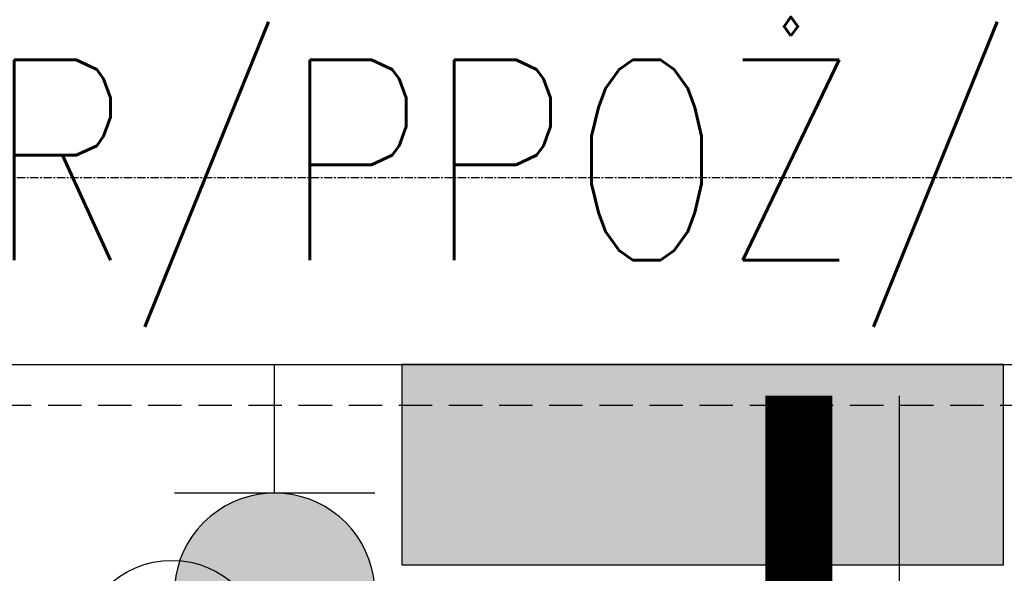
# Model space of a CAD drawing. Header units: inches. Extents: x -145354 to -97635, y 38777 to 78670.
# Tile 39 of 231: x -139562 to -139415, y 41562 to 41645. Entities that reach past the tile are written whole.
import ezdxf

# ---------------------------------------------------------------- set-up
doc = ezdxf.new("R2010")
doc.units = ezdxf.units.IN
doc.header["$MEASUREMENT"] = 0
doc.linetypes.add('CENTER', pattern=[2, 1.25, -0.25, 0.25, -0.25])
doc.linetypes.add('DASHED', pattern=[0.75, 0.5, -0.25])
for name, color, linetype in [('Cieniutko', 8, 'Continuous'), ('E35', 6, 'Continuous'), ('E50', 3, 'Continuous'), ('E50_kor', 3, 'Continuous'), ('Mks-podwieszona', 230, 'DASHED'), ('Os-osie glowne', 8, 'CENTER'), ('Sc-cegla pelna', 32, 'Continuous')]:
    doc.layers.add(name, color=color, linetype=linetype)
doc.styles.add('ROMANS', font='romans', dxfattribs={"width": 0.85})

msp = doc.modelspace()

# ---------------------------------------------------------------- hatches: boundary and pattern name
at = {"layer": 'E35'}
h = msp.add_hatch(color=256, dxfattribs=at)
edge = h.paths.add_edge_path()
edge.add_line((-139509.19, 41558.9), (-139539.19, 41558.9))
edge.add_ellipse((-139524.19, 41558.9), major_axis=(-10.61, 10.61), ratio=1, start_angle=-135, end_angle=45, ccw=False)
at = {"layer": 'E50'}
msp.add_hatch(color=256, dxfattribs=at).paths.add_polyline_path([(-139505.13, 41593.17), (-139505.13, 41563.17), (-139415.13, 41563.17), (-139415.13, 41593.17)])

# ---------------------------------------------------------------- linework, layer by layer
at = {"layer": 'Cieniutko'}
msp.add_circle((-139539.56, 41549.82), 14, dxfattribs=at)
at = {"layer": 'E35'}
msp.add_line((-139509.19, 41573.9), (-139539.19, 41573.9), dxfattribs=at)
msp.add_arc((-139524.19, 41558.9), 15, 330, 210, dxfattribs=at)
at = {"layer": 'E50'}
msp.add_line((-139524.19, 41573.9), (-139524.19, 41593.17), dxfattribs=at)
msp.add_lwpolyline([(-139505.13, 41563.17), (-139415.13, 41563.17), (-139415.13, 41593.17), (-139505.13, 41593.17)], close=True, dxfattribs=at)
at = {"layer": 'E50_kor'}
msp.add_line((-139430.74, 41588.49), (-139430.74, 41555.59), dxfattribs=at)
at = {"layer": 'E50_kor', "const_width": 10}
msp.add_lwpolyline([(-139445.74, 41588.49), (-139445.74, 41540.59), (-139283.98, 41540.59)], dxfattribs=at)
at = {"layer": 'Mks-podwieszona', "ltscale": 10}
msp.add_line((-139595.6, 41587.05), (-139406.13, 41587.05), dxfattribs=at)
at = {"layer": 'Os-osie glowne'}
msp.add_lwpolyline([(-143378.77, 41621.16), (-138190.25, 41621.16)], dxfattribs=at)
at = {"layer": 'Sc-cegla pelna'}
msp.add_line((-139680.87, 41593.16), (-139366.29, 41593.19), dxfattribs=at)

# ---------------------------------------------------------------- texts
at = {"layer": 'E50', "style": 'ROMANS', "width": 0.8}
msp.add_text('R/HYDR/PPOŻ/A', height=30, dxfattribs=at).set_placement((-139674.24, 41608.8))

doc.saveas('drawing.dxf')
